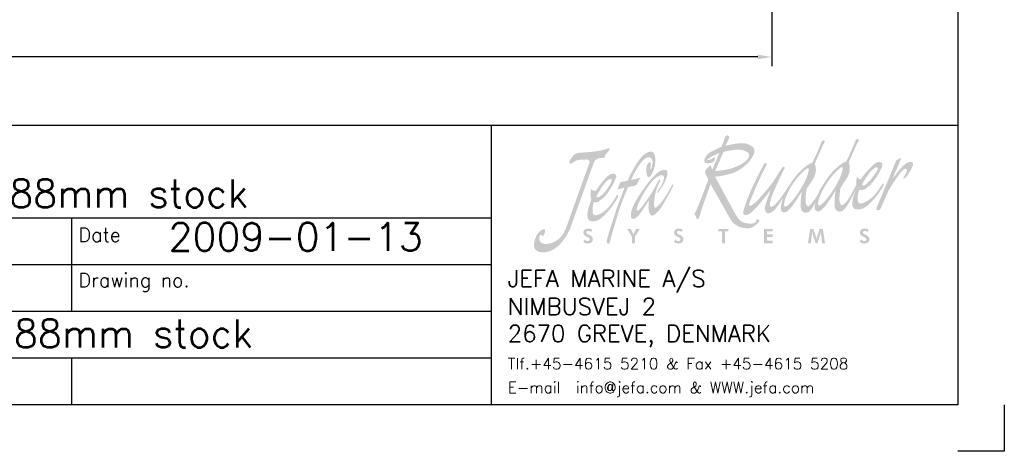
# Model space of a CAD drawing. Extents: x -2853 to 327, y -788 to 1362.
# Tile 3 of 5: x -728 to 327, y -788 to -325. Entities that reach past the tile are written whole.
import ezdxf

# ---------------------------------------------------------------- set-up
doc = ezdxf.new("R2010")
doc.units = 0
doc.header["$LTSCALE"] = 1.5
doc.header["$PDMODE"] = 2
doc.header["$PDSIZE"] = 5
doc.layers.get('0').update_dxf_attribs({"linetype": 'CONTINUOUS'})
doc.layers.get('DEFPOINTS').update_dxf_attribs({"linetype": 'CONTINUOUS'})
doc.layers.add('DIMS', color=7, linetype='CONTINUOUS', lineweight=15)
doc.layers.add('RAMME', color=7, linetype='CONTINUOUS')
doc.styles.add('ROMANS', font='romans')
doc.dimstyles.new('Text 20', dxfattribs={"dimtxt": 20, "dimasz": 15, "dimexe": 10, "dimexo": 0, "dimgap": 0, "dimtad": 0, "dimdsep": 46, "dimtxsty": 'ROMANS', "dimcen": 10, "dimazin": 2, "dimtfac": 0.65, "dimtofl": 0, "dimtmove": 0, "dimatfit": 0, "dimfxl": 1, "dimtolj": 1, "dimarcsym": 0})

# ---------------------------------------------------------------- blocks, each defined once
blk = doc.blocks.new('jefa rudder logo')
at = {"linetype": 'Continuous', "lineweight": 0}
h = blk.add_hatch(color=182, dxfattribs=at)
edge = h.paths.add_edge_path(flags=16)
edge.add_spline(control_points=[(28.946, 61.153), (29.136, 61.166), (28.946, 60.378), (28.384, 59.431), (28.384, 59.431), (27.823, 58.483), (27.165, 57.709), (26.919, 57.709), (26.919, 57.709), (26.675, 57.709), (26.858, 58.522), (27.417, 59.469), (27.417, 59.469), (27.978, 60.416), (28.791, 61.14), (28.946, 61.153)], knot_values=[0, 0, 0, 0, 0.25, 0.25, 0.25, 0.25, 0.5, 0.5, 0.5, 0.5, 0.75, 0.75, 0.75, 0.75, 1, 1, 1, 1], degree=3, periodic=0)
edge = h.paths.add_edge_path(flags=16)
edge.add_spline(control_points=[(29.952, 57.81), (30.196, 57.81), (30.853, 58.583), (31.415, 59.53), (31.415, 59.53), (31.976, 60.48), (32.167, 61.265), (31.976, 61.252), (31.976, 61.252), (31.821, 61.242), (31.034, 60.498), (30.472, 59.55), (30.472, 59.55), (30.323, 59.296), (29.533, 57.81), (29.952, 57.81)], knot_values=[0, 0, 0, 0, 0.25, 0.25, 0.25, 0.25, 0.5, 0.5, 0.5, 0.5, 0.75, 0.75, 0.75, 0.75, 1, 1, 1, 1], degree=3, periodic=0)
edge = h.paths.add_edge_path()
edge.add_spline(control_points=[(30.173, 59.439), (30.188, 59.472), (30.213, 59.515), (30.241, 59.563), (30.241, 59.563), (30.254, 59.588), (30.262, 59.604), (30.262, 59.604), (30.262, 59.604), (30.262, 59.604), (30.264, 59.604), (30.264, 59.604), (30.264, 59.604), (30.467, 59.947), (30.881, 60.561), (31.186, 60.876), (31.186, 60.876), (31.549, 61.255), (32.212, 61.78), (32.296, 61.689), (32.296, 61.689), (32.38, 61.595), (33.18, 63.561), (33.18, 63.561), (33.18, 63.561), (33.18, 63.561), (33.264, 63.812), (33.404, 63.746), (33.404, 63.746), (33.543, 63.68), (33.49, 63.569), (33.386, 63.429), (33.386, 63.429), (33.284, 63.292), (32.578, 61.638), (32.593, 61.623), (32.593, 61.623), (32.609, 61.608), (32.893, 60.96), (32.418, 60.244), (32.418, 60.244), (31.943, 59.527), (31.859, 59.378), (31.859, 59.378), (31.859, 59.378), (31.859, 59.378), (31.722, 58.514), (31.77, 58.227), (31.77, 58.227), (31.816, 57.955), (31.913, 57.78), (32.055, 57.849), (32.055, 57.849), (32.484, 58.059), (33.035, 59.223), (33.266, 59.654), (33.266, 59.654), (33.244, 59.898), (33.279, 60.124), (33.325, 60.389), (33.325, 60.389), (33.409, 60.272), (33.48, 60.185), (33.647, 60.14), (33.647, 60.14), (33.983, 60.607), (34.623, 61.364), (34.968, 61.58), (34.968, 61.58), (35.311, 61.793), (35.664, 61.704), (35.603, 61.41), (35.603, 61.41), (35.491, 60.848), (34.303, 58.946), (33.533, 59.19), (33.533, 59.19), (33.454, 59.047), (33.193, 57.983), (33.609, 57.991), (33.609, 57.991), (34.023, 57.996), (34.646, 58.39), (35.141, 59.058), (35.141, 59.058), (35.636, 59.728), (35.555, 59.766), (35.662, 59.774), (35.662, 59.774), (35.768, 59.779), (35.697, 59.568), (35.524, 59.281), (35.524, 59.281), (35.354, 59.002), (34.366, 57.602), (33.67, 57.485), (33.67, 57.485), (33.005, 57.358), (32.921, 57.655), (32.911, 57.986), (32.911, 57.986), (32.903, 58.288), (33.025, 58.743), (33.244, 59.263), (33.244, 59.263), (33.244, 59.263), (32.756, 58.306), (32.756, 58.306), (32.756, 58.306), (32.756, 58.306), (32.25, 57.401), (31.999, 57.31), (31.999, 57.31), (31.745, 57.216), (31.471, 57.272), (31.364, 57.589), (31.364, 57.589), (31.26, 57.904), (31.405, 59.256), (31.458, 59.22), (31.458, 59.22), (31.458, 59.22), (30.711, 57.97), (30.432, 57.691), (30.432, 57.691), (30.152, 57.412), (29.969, 57.16), (29.66, 57.366), (29.66, 57.366), (29.527, 57.452), (29.535, 57.724), (29.606, 58.047), (29.606, 58.047), (29.456, 57.782), (29.152, 57.277), (28.966, 57.208), (28.966, 57.208), (28.715, 57.117), (28.438, 57.173), (28.334, 57.488), (28.334, 57.488), (28.23, 57.803), (28.372, 59.154), (28.428, 59.118), (28.428, 59.118), (28.428, 59.118), (27.681, 57.871), (27.402, 57.592), (27.402, 57.592), (27.122, 57.313), (26.939, 57.061), (26.629, 57.264), (26.629, 57.264), (26.426, 57.396), (26.551, 57.965), (26.728, 58.476), (26.728, 58.476), (26.518, 58.151), (26.104, 57.531), (25.913, 57.368), (25.913, 57.368), (25.651, 57.147), (25.458, 57.089), (25.321, 57.13), (25.321, 57.13), (25.161, 57.175), (25.029, 57.483), (25.121, 57.772), (25.121, 57.772), (25.212, 58.064), (25.624, 59.207), (25.624, 59.207), (25.624, 59.207), (25.624, 59.207), (24.729, 58.052), (24.417, 57.721), (24.417, 57.721), (24.107, 57.389), (23.815, 57.109), (23.655, 57.028), (23.655, 57.028), (23.495, 56.947), (23.101, 56.838), (23.162, 57.229), (23.162, 57.229), (23.223, 57.62), (23.713, 58.824), (23.906, 59.276), (23.906, 59.276), (24.1, 59.731), (24.834, 61.173), (24.94, 61.359), (24.94, 61.359), (25.029, 61.519), (25.113, 61.793), (25.291, 61.514), (25.291, 61.514), (25.291, 61.514), (24.628, 60.241), (24.267, 59.378), (24.267, 59.378), (23.906, 58.514), (23.754, 58.163), (23.724, 58.021), (23.724, 58.021), (23.696, 57.882), (23.665, 57.752), (23.764, 57.772), (23.764, 57.772), (24.239, 57.866), (25.448, 59.421), (25.773, 59.845), (25.773, 59.845), (26.055, 60.239), (26.421, 60.876), (26.477, 60.945), (26.477, 60.945), (26.607, 61.105), (26.726, 61.356), (26.827, 61.275), (26.827, 61.275), (26.927, 61.196), (26.838, 61.074), (26.746, 60.914), (26.746, 60.914), (26.657, 60.754), (25.809, 58.961), (25.692, 58.534), (25.692, 58.534), (25.583, 58.133), (25.512, 57.963), (25.552, 57.831), (25.552, 57.831), (25.593, 57.701), (25.682, 57.561), (26.035, 57.922), (26.035, 57.922), (26.883, 58.793), (27.335, 59.926), (28.156, 60.777), (28.156, 60.777), (28.519, 61.153), (29.182, 61.679), (29.266, 61.587), (29.266, 61.587), (29.35, 61.496), (30.15, 63.459), (30.15, 63.459), (30.15, 63.459), (30.15, 63.459), (30.234, 63.711), (30.373, 63.647), (30.373, 63.647), (30.513, 63.581), (30.457, 63.47), (30.356, 63.33), (30.356, 63.33), (30.251, 63.19), (29.548, 61.537), (29.563, 61.521), (29.563, 61.521), (29.578, 61.506), (29.863, 60.861), (29.385, 60.145), (29.385, 60.145), (28.91, 59.426), (28.826, 59.276), (28.826, 59.276), (28.826, 59.276), (28.826, 59.276), (28.687, 58.407), (28.745, 58.123), (28.745, 58.123), (28.801, 57.843), (28.892, 57.683), (29.022, 57.749), (29.022, 57.749), (29.154, 57.815), (29.591, 58.392), (29.713, 58.598), (29.713, 58.598), (29.748, 58.659), (29.812, 58.773), (29.886, 58.905), (29.886, 58.905), (30.015, 59.225), (30.145, 59.461), (30.173, 59.439)], knot_values=[0, 0, 0, 0, 0.013889, 0.013889, 0.013889, 0.013889, 0.027778, 0.027778, 0.027778, 0.027778, 0.041667, 0.041667, 0.041667, 0.041667, 0.055556, 0.055556, 0.055556, 0.055556, 0.069444, 0.069444, 0.069444, 0.069444, 0.083333, 0.083333, 0.083333, 0.083333, 0.097222, 0.097222, 0.097222, 0.097222, 0.111111, 0.111111, 0.111111, 0.111111, 0.125, 0.125, 0.125, 0.125, 0.138889, 0.138889, 0.138889, 0.138889, 0.152778, 0.152778, 0.152778, 0.152778, 0.166667, 0.166667, 0.166667, 0.166667, 0.180556, 0.180556, 0.180556, 0.180556, 0.194444, 0.194444, 0.194444, 0.194444, 0.208333, 0.208333, 0.208333, 0.208333, 0.222222, 0.222222, 0.222222, 0.222222, 0.236111, 0.236111, 0.236111, 0.236111, 0.25, 0.25, 0.25, 0.25, 0.263889, 0.263889, 0.263889, 0.263889, 0.277778, 0.277778, 0.277778, 0.277778, 0.291667, 0.291667, 0.291667, 0.291667, 0.305556, 0.305556, 0.305556, 0.305556, 0.319444, 0.319444, 0.319444, 0.319444, 0.333333, 0.333333, 0.333333, 0.333333, 0.347222, 0.347222, 0.347222, 0.347222, 0.361111, 0.361111, 0.361111, 0.361111, 0.375, 0.375, 0.375, 0.375, 0.388889, 0.388889, 0.388889, 0.388889, 0.402778, 0.402778, 0.402778, 0.402778, 0.416667, 0.416667, 0.416667, 0.416667, 0.430556, 0.430556, 0.430556, 0.430556, 0.444444, 0.444444, 0.444444, 0.444444, 0.458333, 0.458333, 0.458333, 0.458333, 0.472222, 0.472222, 0.472222, 0.472222, 0.486111, 0.486111, 0.486111, 0.486111, 0.5, 0.5, 0.5, 0.5, 0.513889, 0.513889, 0.513889, 0.513889, 0.527778, 0.527778, 0.527778, 0.527778, 0.541667, 0.541667, 0.541667, 0.541667, 0.555556, 0.555556, 0.555556, 0.555556, 0.569444, 0.569444, 0.569444, 0.569444, 0.583333, 0.583333, 0.583333, 0.583333, 0.597222, 0.597222, 0.597222, 0.597222, 0.611111, 0.611111, 0.611111, 0.611111, 0.625, 0.625, 0.625, 0.625, 0.638889, 0.638889, 0.638889, 0.638889, 0.652778, 0.652778, 0.652778, 0.652778, 0.666667, 0.666667, 0.666667, 0.666667, 0.680556, 0.680556, 0.680556, 0.680556, 0.694444, 0.694444, 0.694444, 0.694444, 0.708333, 0.708333, 0.708333, 0.708333, 0.722222, 0.722222, 0.722222, 0.722222, 0.736111, 0.736111, 0.736111, 0.736111, 0.75, 0.75, 0.75, 0.75, 0.763889, 0.763889, 0.763889, 0.763889, 0.777778, 0.777778, 0.777778, 0.777778, 0.791667, 0.791667, 0.791667, 0.791667, 0.805556, 0.805556, 0.805556, 0.805556, 0.819444, 0.819444, 0.819444, 0.819444, 0.833333, 0.833333, 0.833333, 0.833333, 0.847222, 0.847222, 0.847222, 0.847222, 0.861111, 0.861111, 0.861111, 0.861111, 0.875, 0.875, 0.875, 0.875, 0.888889, 0.888889, 0.888889, 0.888889, 0.902778, 0.902778, 0.902778, 0.902778, 0.916667, 0.916667, 0.916667, 0.916667, 0.930556, 0.930556, 0.930556, 0.930556, 0.944444, 0.944444, 0.944444, 0.944444, 0.958333, 0.958333, 0.958333, 0.958333, 0.972222, 0.972222, 0.972222, 0.972222, 0.986111, 0.986111, 0.986111, 0.986111, 1, 1, 1, 1], degree=3, periodic=0)
edge = h.paths.add_edge_path(flags=16)
edge.add_spline(control_points=[(33.762, 59.68), (33.762, 59.68), (34.341, 60.698), (34.681, 60.998), (34.681, 60.998), (35.022, 61.295), (35.265, 61.331), (35.159, 60.998), (35.159, 60.998), (35.103, 60.825), (33.983, 59.182), (33.762, 59.68)], knot_values=[0, 0, 0, 0, 0.333333, 0.333333, 0.333333, 0.333333, 0.666667, 0.666667, 0.666667, 0.666667, 1, 1, 1, 1], degree=3, periodic=0)
edge = h.paths.add_edge_path()
edge.add_spline(control_points=[(21.222, 63.066), (21.222, 63.066), (21.486, 63.701), (21.486, 63.701), (21.486, 63.701), (21.486, 63.701), (21.501, 63.853), (21.544, 63.937), (21.544, 63.937), (21.587, 64.021), (21.74, 64.115), (21.798, 64.082), (21.798, 64.082), (21.857, 64.046), (21.984, 63.962), (21.9, 63.828), (21.9, 63.828), (21.816, 63.693), (21.577, 63.16), (21.577, 63.16), (21.577, 63.16), (21.577, 63.16), (22.982, 63.513), (23.49, 63.327), (23.49, 63.327), (23.998, 63.142), (24.371, 62.921), (24.067, 62.296), (24.067, 62.296), (23.762, 61.669), (22.931, 60.907), (22.078, 60.663), (22.078, 60.663), (21.222, 60.416), (20.648, 60.391), (20.648, 60.391), (20.648, 60.391), (20.648, 60.391), (22.459, 57.059), (22.459, 57.059), (22.459, 57.059), (22.865, 56.309), (23.259, 56.251), (23.51, 56.22), (23.51, 56.22), (23.785, 56.187), (24.107, 56.154), (24.262, 56.319), (24.262, 56.319), (24.361, 56.426), (24.364, 56.581), (24.448, 56.591), (24.448, 56.591), (24.531, 56.599), (24.684, 56.472), (24.575, 56.345), (24.575, 56.345), (24.465, 56.218), (24.016, 55.778), (23.627, 55.778), (23.627, 55.778), (23.236, 55.778), (22.469, 55.809), (21.984, 56.667), (21.984, 56.667), (21.984, 56.667), (20.251, 59.731), (20.251, 59.731), (20.251, 59.731), (20.251, 59.731), (19.479, 57.572), (19.479, 57.572), (19.479, 57.572), (19.479, 57.572), (19.319, 57.013), (19.258, 56.835), (19.258, 56.835), (19.2, 56.657), (19.116, 56.573), (19.04, 56.617), (19.04, 56.617), (18.964, 56.657), (18.92, 56.911), (18.87, 56.972), (18.87, 56.972), (18.819, 57.031), (18.766, 57.13), (18.862, 57.158), (18.862, 57.158), (18.959, 57.186), (20.076, 60.14), (20.041, 60.168), (20.041, 60.168), (19.98, 60.213), (19.7, 60.836), (19.741, 60.891), (19.741, 60.891), (19.893, 61.095), (20.061, 61.278), (20.259, 61.415), (20.259, 61.415), (20.295, 61.283), (20.343, 61.151), (20.401, 61.018), (20.401, 61.018), (20.401, 61.018), (21.036, 62.499), (21.036, 62.499), (21.036, 62.499), (21.036, 62.499), (20.521, 62.311), (20.361, 62.202), (20.361, 62.202), (20.198, 62.093), (19.929, 61.93), (19.944, 61.879), (19.944, 61.879), (19.962, 61.829), (20.208, 61.897), (20.35, 61.981), (20.35, 61.981), (20.495, 62.067), (20.63, 62.177), (20.648, 62.057), (20.648, 62.057), (20.663, 61.94), (20.579, 61.661), (20.249, 61.61), (20.249, 61.61), (19.919, 61.559), (19.733, 61.6), (19.69, 61.745), (19.69, 61.745), (19.649, 61.89), (19.853, 62.372), (20.223, 62.575), (20.223, 62.575), (20.597, 62.779), (21.222, 63.066), (21.222, 63.066)], knot_values=[0, 0, 0, 0, 0.028571, 0.028571, 0.028571, 0.028571, 0.057143, 0.057143, 0.057143, 0.057143, 0.085714, 0.085714, 0.085714, 0.085714, 0.114286, 0.114286, 0.114286, 0.114286, 0.142857, 0.142857, 0.142857, 0.142857, 0.171429, 0.171429, 0.171429, 0.171429, 0.2, 0.2, 0.2, 0.2, 0.228571, 0.228571, 0.228571, 0.228571, 0.257143, 0.257143, 0.257143, 0.257143, 0.285714, 0.285714, 0.285714, 0.285714, 0.314286, 0.314286, 0.314286, 0.314286, 0.342857, 0.342857, 0.342857, 0.342857, 0.371429, 0.371429, 0.371429, 0.371429, 0.4, 0.4, 0.4, 0.4, 0.428571, 0.428571, 0.428571, 0.428571, 0.457143, 0.457143, 0.457143, 0.457143, 0.485714, 0.485714, 0.485714, 0.485714, 0.514286, 0.514286, 0.514286, 0.514286, 0.542857, 0.542857, 0.542857, 0.542857, 0.571429, 0.571429, 0.571429, 0.571429, 0.6, 0.6, 0.6, 0.6, 0.628571, 0.628571, 0.628571, 0.628571, 0.657143, 0.657143, 0.657143, 0.657143, 0.685714, 0.685714, 0.685714, 0.685714, 0.714286, 0.714286, 0.714286, 0.714286, 0.742857, 0.742857, 0.742857, 0.742857, 0.771429, 0.771429, 0.771429, 0.771429, 0.8, 0.8, 0.8, 0.8, 0.828571, 0.828571, 0.828571, 0.828571, 0.857143, 0.857143, 0.857143, 0.857143, 0.885714, 0.885714, 0.885714, 0.885714, 0.914286, 0.914286, 0.914286, 0.914286, 0.942857, 0.942857, 0.942857, 0.942857, 0.971429, 0.971429, 0.971429, 0.971429, 1, 1, 1, 1], degree=3, periodic=0)
edge = h.paths.add_edge_path(flags=16)
edge.add_spline(control_points=[(20.655, 60.881), (20.655, 60.881), (21.399, 62.591), (21.399, 62.591), (21.399, 62.591), (21.412, 62.621), (22.629, 62.911), (23.109, 62.761), (23.109, 62.761), (23.592, 62.611), (23.856, 62.474), (23.609, 62.024), (23.609, 62.024), (23.363, 61.575), (22.263, 61.153), (21.918, 61.077), (21.918, 61.077), (21.57, 61.001), (20.655, 60.881), (20.655, 60.881)], knot_values=[0, 0, 0, 0, 0.2, 0.2, 0.2, 0.2, 0.4, 0.4, 0.4, 0.4, 0.6, 0.6, 0.6, 0.6, 0.8, 0.8, 0.8, 0.8, 1, 1, 1, 1], degree=3, periodic=0)
edge = h.paths.add_edge_path()
edge.add_spline(control_points=[(35.1, 57.64), (35.1, 57.64), (36.843, 61.852), (36.843, 61.852), (36.843, 61.852), (36.843, 61.852), (37.153, 62.019), (37.153, 62.019), (37.153, 62.019), (37.153, 62.019), (37.29, 62.103), (37.249, 61.956), (37.249, 61.956), (37.211, 61.808), (36.477, 60.162), (36.477, 60.162), (36.477, 60.162), (36.477, 60.162), (37.437, 61.491), (37.785, 61.628), (37.785, 61.628), (38.156, 61.77), (38.402, 61.752), (38.324, 61.42), (38.324, 61.42), (38.245, 61.09), (37.689, 60.274), (37.602, 60.228), (37.602, 60.228), (37.513, 60.18), (37.442, 60.279), (37.442, 60.279), (37.442, 60.279), (37.442, 60.279), (37.63, 60.533), (37.683, 60.645), (37.683, 60.645), (37.734, 60.754), (37.823, 60.937), (37.8, 61.023), (37.8, 61.023), (37.628, 61.666), (36.165, 59.2), (36.111, 59.07), (36.111, 59.07), (36.111, 59.07), (35.438, 57.539), (35.438, 57.539), (35.438, 57.539), (35.375, 57.396), (35.174, 57.374), (35.115, 57.404), (35.115, 57.404), (35.057, 57.434), (35.07, 57.569), (35.1, 57.64)], knot_values=[0, 0, 0, 0, 0.071429, 0.071429, 0.071429, 0.071429, 0.142857, 0.142857, 0.142857, 0.142857, 0.214286, 0.214286, 0.214286, 0.214286, 0.285714, 0.285714, 0.285714, 0.285714, 0.357143, 0.357143, 0.357143, 0.357143, 0.428571, 0.428571, 0.428571, 0.428571, 0.5, 0.5, 0.5, 0.5, 0.571429, 0.571429, 0.571429, 0.571429, 0.642857, 0.642857, 0.642857, 0.642857, 0.714286, 0.714286, 0.714286, 0.714286, 0.785714, 0.785714, 0.785714, 0.785714, 0.857143, 0.857143, 0.857143, 0.857143, 0.928571, 0.928571, 0.928571, 0.928571, 1, 1, 1, 1], degree=3, periodic=0)
edge = h.paths.add_edge_path()
edge.add_spline(control_points=[(15.657, 59.299), (15.954, 59.7), (16.322, 60.526), (15.895, 60.531), (15.895, 60.531), (15.682, 60.536), (15.146, 60.315), (14.435, 59.162), (14.435, 59.162), (13.726, 58.009), (13.688, 57.638), (13.655, 57.508), (13.655, 57.508), (13.622, 57.376), (13.696, 57.257), (13.94, 57.49), (13.94, 57.49), (14.186, 57.721), (14.867, 58.755), (15.083, 59.106), (15.083, 59.106), (15.334, 59.52), (15.624, 60.236), (15.745, 60.117), (15.745, 60.117), (15.801, 60.063), (15.702, 59.893), (15.56, 59.627), (15.56, 59.627), (15.281, 59.103), (15.006, 57.401), (15.385, 57.63), (15.385, 57.63), (15.692, 57.818), (16.261, 58.638), (16.469, 59.017), (16.469, 59.017), (16.678, 59.398), (16.784, 59.599), (16.784, 59.599), (16.784, 59.599), (16.784, 59.599), (17.008, 59.875), (16.906, 59.568), (16.906, 59.568), (16.802, 59.263), (15.86, 57.61), (15.636, 57.356), (15.636, 57.356), (15.413, 57.104), (15.128, 56.871), (14.986, 56.901), (14.986, 56.901), (14.844, 56.932), (14.686, 57.338), (14.702, 57.633), (14.702, 57.633), (14.717, 57.925), (14.745, 58.275), (14.745, 58.275), (14.745, 58.275), (14.745, 58.275), (14.186, 57.419), (13.914, 57.036), (13.914, 57.036), (13.64, 56.65), (13.218, 56.497), (13.155, 56.726), (13.155, 56.726), (13.091, 56.954), (13.071, 57.498), (13.879, 58.727), (13.879, 58.727), (14.686, 59.959), (15.347, 60.698), (15.766, 60.899), (15.766, 60.899), (16.187, 61.102), (16.355, 61.013), (16.393, 60.782), (16.393, 60.782), (16.431, 60.549), (16.228, 59.949), (15.936, 59.499), (15.936, 59.499), (15.644, 59.05), (15.578, 58.971), (15.502, 58.958), (15.502, 58.958), (15.392, 58.946), (15.596, 59.215), (15.657, 59.299)], knot_values=[0, 0, 0, 0, 0.043478, 0.043478, 0.043478, 0.043478, 0.086957, 0.086957, 0.086957, 0.086957, 0.130435, 0.130435, 0.130435, 0.130435, 0.173913, 0.173913, 0.173913, 0.173913, 0.217391, 0.217391, 0.217391, 0.217391, 0.26087, 0.26087, 0.26087, 0.26087, 0.304348, 0.304348, 0.304348, 0.304348, 0.347826, 0.347826, 0.347826, 0.347826, 0.391304, 0.391304, 0.391304, 0.391304, 0.434783, 0.434783, 0.434783, 0.434783, 0.478261, 0.478261, 0.478261, 0.478261, 0.521739, 0.521739, 0.521739, 0.521739, 0.565217, 0.565217, 0.565217, 0.565217, 0.608696, 0.608696, 0.608696, 0.608696, 0.652174, 0.652174, 0.652174, 0.652174, 0.695652, 0.695652, 0.695652, 0.695652, 0.73913, 0.73913, 0.73913, 0.73913, 0.782609, 0.782609, 0.782609, 0.782609, 0.826087, 0.826087, 0.826087, 0.826087, 0.869565, 0.869565, 0.869565, 0.869565, 0.913043, 0.913043, 0.913043, 0.913043, 0.956522, 0.956522, 0.956522, 0.956522, 1, 1, 1, 1], degree=3, periodic=0)
edge = h.paths.add_edge_path()
edge.add_spline(control_points=[(12.847, 60.041), (13.198, 60.897), (13.703, 61.671), (13.995, 62.045), (13.995, 62.045), (14.29, 62.415), (14.808, 62.768), (15.09, 62.586), (15.09, 62.586), (15.372, 62.403), (15.385, 61.544), (15.151, 60.945), (15.151, 60.945), (14.915, 60.343), (14.803, 60.371), (14.689, 60.35), (14.689, 60.35), (14.575, 60.33), (14.47, 60.848), (14.503, 61.102), (14.503, 61.102), (14.539, 61.359), (14.613, 61.628), (14.783, 61.686), (14.783, 61.686), (14.953, 61.745), (14.915, 61.557), (14.884, 61.356), (14.884, 61.356), (14.856, 61.156), (14.9, 60.978), (14.9, 60.978), (14.9, 60.978), (14.9, 60.978), (15.133, 61.521), (15.062, 61.821), (15.062, 61.821), (14.989, 62.118), (14.658, 62.334), (14.191, 61.826), (14.191, 61.826), (13.726, 61.318), (13.368, 60.564), (13.129, 60.091), (13.129, 60.091), (13.129, 60.091), (13.983, 60.295), (13.983, 60.295), (13.983, 60.295), (13.983, 60.295), (13.625, 59.637), (13.625, 59.637), (13.625, 59.637), (13.625, 59.637), (12.875, 59.446), (12.875, 59.446), (12.875, 59.446), (12.875, 59.446), (12.273, 58.115), (11.956, 57.008), (11.956, 57.008), (11.636, 55.9), (11.321, 54.884), (11.303, 54.737), (11.303, 54.737), (11.285, 54.592), (11.201, 54.364), (11.11, 54.384), (11.11, 54.384), (11.019, 54.404), (10.96, 54.526), (10.98, 54.714), (10.98, 54.714), (11.003, 54.902), (11.73, 57.117), (11.808, 57.381), (11.808, 57.381), (11.887, 57.643), (12.563, 59.395), (12.563, 59.395), (12.563, 59.395), (12.563, 59.395), (11.923, 59.245), (11.923, 59.245), (11.923, 59.245), (11.923, 59.245), (12.177, 59.888), (12.177, 59.888), (12.177, 59.888), (12.177, 59.888), (12.847, 60.041), (12.847, 60.041)], knot_values=[0, 0, 0, 0, 0.043478, 0.043478, 0.043478, 0.043478, 0.086957, 0.086957, 0.086957, 0.086957, 0.130435, 0.130435, 0.130435, 0.130435, 0.173913, 0.173913, 0.173913, 0.173913, 0.217391, 0.217391, 0.217391, 0.217391, 0.26087, 0.26087, 0.26087, 0.26087, 0.304348, 0.304348, 0.304348, 0.304348, 0.347826, 0.347826, 0.347826, 0.347826, 0.391304, 0.391304, 0.391304, 0.391304, 0.434783, 0.434783, 0.434783, 0.434783, 0.478261, 0.478261, 0.478261, 0.478261, 0.521739, 0.521739, 0.521739, 0.521739, 0.565217, 0.565217, 0.565217, 0.565217, 0.608696, 0.608696, 0.608696, 0.608696, 0.652174, 0.652174, 0.652174, 0.652174, 0.695652, 0.695652, 0.695652, 0.695652, 0.73913, 0.73913, 0.73913, 0.73913, 0.782609, 0.782609, 0.782609, 0.782609, 0.826087, 0.826087, 0.826087, 0.826087, 0.869565, 0.869565, 0.869565, 0.869565, 0.913043, 0.913043, 0.913043, 0.913043, 0.956522, 0.956522, 0.956522, 0.956522, 1, 1, 1, 1], degree=3, periodic=0)
edge = h.paths.add_edge_path()
edge.add_spline(control_points=[(9.576, 59.296), (9.662, 59.185), (9.799, 59.139), (9.97, 59.098), (9.97, 59.098), (10.287, 59.573), (10.841, 60.302), (11.179, 60.526), (11.179, 60.526), (11.514, 60.749), (11.869, 60.67), (11.821, 60.376), (11.821, 60.376), (11.773, 60.084), (11.123, 58.844), (10.597, 58.44), (10.597, 58.44), (10.351, 58.25), (10.157, 58.026), (9.827, 58.118), (9.827, 58.118), (9.754, 57.975), (9.533, 56.916), (9.947, 56.934), (9.947, 56.934), (10.361, 56.954), (10.97, 57.361), (11.443, 58.039), (11.443, 58.039), (11.913, 58.715), (11.831, 58.75), (11.938, 58.76), (11.938, 58.76), (12.045, 58.771), (11.994, 58.55), (11.816, 58.27), (11.816, 58.27), (11.638, 57.988), (10.688, 56.581), (10.025, 56.436), (10.025, 56.436), (9.362, 56.291), (9.268, 56.584), (9.248, 56.909), (9.248, 56.909), (9.225, 57.236), (9.357, 57.749), (9.594, 58.334), (9.594, 58.334), (9.497, 58.671), (9.528, 58.951), (9.576, 59.296)], knot_values=[0, 0, 0, 0, 0.076923, 0.076923, 0.076923, 0.076923, 0.153846, 0.153846, 0.153846, 0.153846, 0.230769, 0.230769, 0.230769, 0.230769, 0.307692, 0.307692, 0.307692, 0.307692, 0.384615, 0.384615, 0.384615, 0.384615, 0.461538, 0.461538, 0.461538, 0.461538, 0.538462, 0.538462, 0.538462, 0.538462, 0.615385, 0.615385, 0.615385, 0.615385, 0.692308, 0.692308, 0.692308, 0.692308, 0.769231, 0.769231, 0.769231, 0.769231, 0.846154, 0.846154, 0.846154, 0.846154, 0.923077, 0.923077, 0.923077, 0.923077, 1, 1, 1, 1], degree=3, periodic=0)
edge = h.paths.add_edge_path(flags=16)
edge.add_spline(control_points=[(10.038, 58.611), (10.038, 58.611), (10.582, 59.637), (10.912, 59.941), (10.912, 59.941), (11.242, 60.249), (11.486, 60.289), (11.389, 59.957), (11.389, 59.957), (11.295, 59.624), (10.701, 58.837), (10.465, 58.679), (10.465, 58.679), (10.272, 58.55), (10.102, 58.476), (10.038, 58.611)], knot_values=[0, 0, 0, 0, 0.25, 0.25, 0.25, 0.25, 0.5, 0.5, 0.5, 0.5, 0.75, 0.75, 0.75, 0.75, 1, 1, 1, 1], degree=3, periodic=0)
edge = h.paths.add_edge_path()
edge.add_spline(control_points=[(9.215, 61.933), (8.862, 61.887), (8.435, 61.956), (8.128, 61.773), (8.128, 61.773), (7.968, 61.679), (7.892, 61.557), (7.808, 61.549), (7.808, 61.549), (7.727, 61.542), (7.564, 61.671), (7.645, 61.793), (7.645, 61.793), (7.729, 61.915), (7.971, 62.304), (8.133, 62.408), (8.133, 62.408), (8.298, 62.509), (8.532, 62.545), (8.735, 62.547), (8.735, 62.547), (8.938, 62.55), (10.025, 62.626), (10.391, 62.713), (10.391, 62.713), (10.757, 62.799), (11.097, 62.923), (11.097, 62.923), (11.097, 62.923), (11.097, 62.923), (11.234, 63.01), (11.232, 62.868), (11.232, 62.868), (11.229, 62.728), (10.869, 62.393), (10.825, 62.271), (10.825, 62.271), (10.782, 62.149), (10.841, 62.037), (10.617, 62.075), (10.617, 62.075), (10.394, 62.111), (9.944, 61.999), (9.83, 61.679), (9.83, 61.679), (9.83, 61.679), (7.714, 55.781), (7.714, 55.781), (7.714, 55.781), (7.597, 55.456), (6.871, 54.011), (5.832, 53.713), (5.832, 53.713), (4.793, 53.416), (4.465, 53.917), (4.468, 54.257), (4.468, 54.257), (4.473, 54.6), (4.691, 55.237), (4.93, 55.453), (4.93, 55.453), (5.171, 55.672), (5.504, 55.796), (5.479, 55.555), (5.479, 55.555), (5.456, 55.314), (5.291, 54.958), (5.202, 55.113), (5.202, 55.113), (5.11, 55.265), (5.034, 55.207), (4.971, 55.065), (4.971, 55.065), (4.907, 54.922), (4.902, 54.409), (5.408, 54.376), (5.408, 54.376), (5.916, 54.343), (6.901, 54.58), (7.333, 55.786), (7.333, 55.786), (7.333, 55.786), (9.444, 61.681), (9.444, 61.681), (9.444, 61.681), (9.497, 61.826), (9.215, 61.933), (9.215, 61.933)], knot_values=[0, 0, 0, 0, 0.045455, 0.045455, 0.045455, 0.045455, 0.090909, 0.090909, 0.090909, 0.090909, 0.136364, 0.136364, 0.136364, 0.136364, 0.181818, 0.181818, 0.181818, 0.181818, 0.227273, 0.227273, 0.227273, 0.227273, 0.272727, 0.272727, 0.272727, 0.272727, 0.318182, 0.318182, 0.318182, 0.318182, 0.363636, 0.363636, 0.363636, 0.363636, 0.409091, 0.409091, 0.409091, 0.409091, 0.454545, 0.454545, 0.454545, 0.454545, 0.5, 0.5, 0.5, 0.5, 0.545455, 0.545455, 0.545455, 0.545455, 0.590909, 0.590909, 0.590909, 0.590909, 0.636364, 0.636364, 0.636364, 0.636364, 0.681818, 0.681818, 0.681818, 0.681818, 0.727273, 0.727273, 0.727273, 0.727273, 0.772727, 0.772727, 0.772727, 0.772727, 0.818182, 0.818182, 0.818182, 0.818182, 0.863636, 0.863636, 0.863636, 0.863636, 0.909091, 0.909091, 0.909091, 0.909091, 0.954545, 0.954545, 0.954545, 0.954545, 1, 1, 1, 1], degree=3, periodic=0)
h = blk.add_hatch(color=8, dxfattribs=at)
edge = h.paths.add_edge_path()
edge.add_spline(control_points=[(33.574, 54.61), (33.574, 54.61), (33.726, 54.783), (33.726, 54.783), (33.726, 54.783), (33.746, 54.734), (33.777, 54.699), (33.82, 54.671), (33.82, 54.671), (33.861, 54.643), (33.909, 54.63), (33.962, 54.63), (33.962, 54.63), (34.026, 54.63), (34.077, 54.646), (34.115, 54.676), (34.115, 54.676), (34.153, 54.707), (34.171, 54.747), (34.171, 54.798), (34.171, 54.798), (34.171, 54.859), (34.11, 54.92), (33.985, 54.978), (33.985, 54.978), (33.945, 54.999), (33.914, 55.014), (33.889, 55.027), (33.889, 55.027), (33.777, 55.085), (33.701, 55.141), (33.658, 55.197), (33.658, 55.197), (33.614, 55.253), (33.592, 55.319), (33.592, 55.397), (33.592, 55.397), (33.592, 55.502), (33.635, 55.588), (33.718, 55.656), (33.718, 55.656), (33.802, 55.725), (33.909, 55.758), (34.044, 55.758), (34.044, 55.758), (34.12, 55.758), (34.188, 55.745), (34.244, 55.717), (34.244, 55.717), (34.3, 55.692), (34.351, 55.649), (34.392, 55.59), (34.392, 55.59), (34.392, 55.59), (34.232, 55.435), (34.232, 55.435), (34.232, 55.435), (34.211, 55.474), (34.186, 55.502), (34.155, 55.519), (34.155, 55.519), (34.122, 55.537), (34.084, 55.547), (34.039, 55.547), (34.039, 55.547), (33.985, 55.547), (33.942, 55.535), (33.909, 55.507), (33.909, 55.507), (33.876, 55.479), (33.858, 55.443), (33.858, 55.4), (33.858, 55.4), (33.858, 55.334), (33.924, 55.27), (34.056, 55.215), (34.056, 55.215), (34.082, 55.204), (34.102, 55.197), (34.117, 55.189), (34.117, 55.189), (34.224, 55.141), (34.305, 55.082), (34.359, 55.021), (34.359, 55.021), (34.409, 54.958), (34.435, 54.887), (34.435, 54.808), (34.435, 54.808), (34.435, 54.689), (34.394, 54.592), (34.313, 54.521), (34.313, 54.521), (34.232, 54.45), (34.12, 54.414), (33.983, 54.414), (33.983, 54.414), (33.884, 54.414), (33.8, 54.43), (33.731, 54.465), (33.731, 54.465), (33.66, 54.498), (33.609, 54.547), (33.574, 54.61)], knot_values=[0, 0, 0, 0, 0.038462, 0.038462, 0.038462, 0.038462, 0.076923, 0.076923, 0.076923, 0.076923, 0.115385, 0.115385, 0.115385, 0.115385, 0.153846, 0.153846, 0.153846, 0.153846, 0.192308, 0.192308, 0.192308, 0.192308, 0.230769, 0.230769, 0.230769, 0.230769, 0.269231, 0.269231, 0.269231, 0.269231, 0.307692, 0.307692, 0.307692, 0.307692, 0.346154, 0.346154, 0.346154, 0.346154, 0.384615, 0.384615, 0.384615, 0.384615, 0.423077, 0.423077, 0.423077, 0.423077, 0.461538, 0.461538, 0.461538, 0.461538, 0.5, 0.5, 0.5, 0.5, 0.538462, 0.538462, 0.538462, 0.538462, 0.576923, 0.576923, 0.576923, 0.576923, 0.615385, 0.615385, 0.615385, 0.615385, 0.653846, 0.653846, 0.653846, 0.653846, 0.692308, 0.692308, 0.692308, 0.692308, 0.730769, 0.730769, 0.730769, 0.730769, 0.769231, 0.769231, 0.769231, 0.769231, 0.807692, 0.807692, 0.807692, 0.807692, 0.846154, 0.846154, 0.846154, 0.846154, 0.884615, 0.884615, 0.884615, 0.884615, 0.923077, 0.923077, 0.923077, 0.923077, 0.961538, 0.961538, 0.961538, 0.961538, 1, 1, 1, 1], degree=3, periodic=0)
edge = h.paths.add_edge_path()
edge.add_spline(control_points=[(28.951, 54.447), (28.951, 54.447), (29.144, 55.728), (29.144, 55.728), (29.144, 55.728), (29.144, 55.728), (29.431, 55.728), (29.431, 55.728), (29.431, 55.728), (29.431, 55.728), (29.677, 54.973), (29.677, 54.973), (29.677, 54.973), (29.682, 54.958), (29.69, 54.935), (29.695, 54.905), (29.695, 54.905), (29.703, 54.874), (29.708, 54.839), (29.713, 54.8), (29.713, 54.8), (29.718, 54.841), (29.723, 54.877), (29.728, 54.907), (29.728, 54.907), (29.733, 54.938), (29.738, 54.961), (29.746, 54.976), (29.746, 54.976), (29.746, 54.976), (29.995, 55.728), (29.995, 55.728), (29.995, 55.728), (29.995, 55.728), (30.279, 55.728), (30.279, 55.728), (30.279, 55.728), (30.279, 55.728), (30.475, 54.447), (30.475, 54.447), (30.475, 54.447), (30.475, 54.447), (30.213, 54.447), (30.213, 54.447), (30.213, 54.447), (30.213, 54.447), (30.122, 55.22), (30.122, 55.22), (30.122, 55.22), (30.114, 55.275), (30.109, 55.321), (30.107, 55.349), (30.107, 55.349), (30.104, 55.377), (30.104, 55.405), (30.104, 55.43), (30.104, 55.43), (30.104, 55.443), (30.104, 55.453), (30.104, 55.461), (30.104, 55.461), (30.104, 55.466), (30.104, 55.474), (30.104, 55.479), (30.104, 55.479), (30.096, 55.428), (30.089, 55.385), (30.081, 55.349), (30.081, 55.349), (30.074, 55.311), (30.066, 55.286), (30.058, 55.265), (30.058, 55.265), (30.058, 55.265), (29.787, 54.447), (29.787, 54.447), (29.787, 54.447), (29.787, 54.447), (29.634, 54.447), (29.634, 54.447), (29.634, 54.447), (29.634, 54.447), (29.367, 55.265), (29.367, 55.265), (29.367, 55.265), (29.365, 55.273), (29.36, 55.296), (29.352, 55.329), (29.352, 55.329), (29.345, 55.364), (29.332, 55.413), (29.319, 55.479), (29.319, 55.479), (29.319, 55.479), (29.319, 55.441), (29.319, 55.441), (29.319, 55.441), (29.319, 55.382), (29.314, 55.309), (29.304, 55.222), (29.304, 55.222), (29.304, 55.222), (29.301, 55.22), (29.301, 55.22), (29.301, 55.22), (29.301, 55.22), (29.21, 54.447), (29.21, 54.447), (29.21, 54.447), (29.21, 54.447), (28.951, 54.447), (28.951, 54.447)], knot_values=[0, 0, 0, 0, 0.035714, 0.035714, 0.035714, 0.035714, 0.071429, 0.071429, 0.071429, 0.071429, 0.107143, 0.107143, 0.107143, 0.107143, 0.142857, 0.142857, 0.142857, 0.142857, 0.178571, 0.178571, 0.178571, 0.178571, 0.214286, 0.214286, 0.214286, 0.214286, 0.25, 0.25, 0.25, 0.25, 0.285714, 0.285714, 0.285714, 0.285714, 0.321429, 0.321429, 0.321429, 0.321429, 0.357143, 0.357143, 0.357143, 0.357143, 0.392857, 0.392857, 0.392857, 0.392857, 0.428571, 0.428571, 0.428571, 0.428571, 0.464286, 0.464286, 0.464286, 0.464286, 0.5, 0.5, 0.5, 0.5, 0.535714, 0.535714, 0.535714, 0.535714, 0.571429, 0.571429, 0.571429, 0.571429, 0.607143, 0.607143, 0.607143, 0.607143, 0.642857, 0.642857, 0.642857, 0.642857, 0.678571, 0.678571, 0.678571, 0.678571, 0.714286, 0.714286, 0.714286, 0.714286, 0.75, 0.75, 0.75, 0.75, 0.785714, 0.785714, 0.785714, 0.785714, 0.821429, 0.821429, 0.821429, 0.821429, 0.857143, 0.857143, 0.857143, 0.857143, 0.892857, 0.892857, 0.892857, 0.892857, 0.928571, 0.928571, 0.928571, 0.928571, 0.964286, 0.964286, 0.964286, 0.964286, 1, 1, 1, 1], degree=3, periodic=0)
edge = h.paths.add_edge_path()
edge.add_spline(control_points=[(25.034, 54.447), (25.034, 54.447), (25.034, 55.728), (25.034, 55.728), (25.034, 55.728), (25.034, 55.728), (25.786, 55.728), (25.786, 55.728), (25.786, 55.728), (25.786, 55.728), (25.786, 55.496), (25.786, 55.496), (25.786, 55.496), (25.786, 55.496), (25.306, 55.496), (25.306, 55.496), (25.306, 55.496), (25.306, 55.496), (25.306, 55.232), (25.306, 55.232), (25.306, 55.232), (25.306, 55.232), (25.786, 55.232), (25.786, 55.232), (25.786, 55.232), (25.786, 55.232), (25.786, 55.001), (25.786, 55.001), (25.786, 55.001), (25.786, 55.001), (25.306, 55.001), (25.306, 55.001), (25.306, 55.001), (25.306, 55.001), (25.306, 54.681), (25.306, 54.681), (25.306, 54.681), (25.306, 54.681), (25.786, 54.681), (25.786, 54.681), (25.786, 54.681), (25.786, 54.681), (25.786, 54.447), (25.786, 54.447), (25.786, 54.447), (25.786, 54.447), (25.034, 54.447), (25.034, 54.447)], knot_values=[0, 0, 0, 0, 0.083333, 0.083333, 0.083333, 0.083333, 0.166667, 0.166667, 0.166667, 0.166667, 0.25, 0.25, 0.25, 0.25, 0.333333, 0.333333, 0.333333, 0.333333, 0.416667, 0.416667, 0.416667, 0.416667, 0.5, 0.5, 0.5, 0.5, 0.583333, 0.583333, 0.583333, 0.583333, 0.666667, 0.666667, 0.666667, 0.666667, 0.75, 0.75, 0.75, 0.75, 0.833333, 0.833333, 0.833333, 0.833333, 0.916667, 0.916667, 0.916667, 0.916667, 1, 1, 1, 1], degree=3, periodic=0)
edge = h.paths.add_edge_path()
edge.add_spline(control_points=[(21.537, 55.496), (21.537, 55.496), (21.537, 54.447), (21.537, 54.447), (21.537, 54.447), (21.537, 54.447), (21.262, 54.447), (21.262, 54.447), (21.262, 54.447), (21.262, 54.447), (21.262, 55.496), (21.262, 55.496), (21.262, 55.496), (21.262, 55.496), (20.947, 55.496), (20.947, 55.496), (20.947, 55.496), (20.947, 55.496), (20.947, 55.728), (20.947, 55.728), (20.947, 55.728), (20.947, 55.728), (21.849, 55.728), (21.849, 55.728), (21.849, 55.728), (21.849, 55.728), (21.849, 55.496), (21.849, 55.496), (21.849, 55.496), (21.849, 55.496), (21.537, 55.496), (21.537, 55.496)], knot_values=[0, 0, 0, 0, 0.125, 0.125, 0.125, 0.125, 0.25, 0.25, 0.25, 0.25, 0.375, 0.375, 0.375, 0.375, 0.5, 0.5, 0.5, 0.5, 0.625, 0.625, 0.625, 0.625, 0.75, 0.75, 0.75, 0.75, 0.875, 0.875, 0.875, 0.875, 1, 1, 1, 1], degree=3, periodic=0)
edge = h.paths.add_edge_path()
edge.add_spline(control_points=[(16.967, 54.61), (16.967, 54.61), (17.12, 54.783), (17.12, 54.783), (17.12, 54.783), (17.14, 54.734), (17.17, 54.699), (17.214, 54.671), (17.214, 54.671), (17.254, 54.643), (17.302, 54.63), (17.356, 54.63), (17.356, 54.63), (17.419, 54.63), (17.47, 54.646), (17.508, 54.676), (17.508, 54.676), (17.546, 54.707), (17.564, 54.747), (17.564, 54.798), (17.564, 54.798), (17.564, 54.859), (17.503, 54.92), (17.379, 54.978), (17.379, 54.978), (17.338, 54.999), (17.305, 55.014), (17.282, 55.027), (17.282, 55.027), (17.17, 55.085), (17.092, 55.141), (17.051, 55.197), (17.051, 55.197), (17.008, 55.253), (16.985, 55.319), (16.985, 55.397), (16.985, 55.397), (16.985, 55.502), (17.028, 55.588), (17.109, 55.656), (17.109, 55.656), (17.193, 55.725), (17.302, 55.758), (17.437, 55.758), (17.437, 55.758), (17.513, 55.758), (17.582, 55.745), (17.638, 55.717), (17.638, 55.717), (17.694, 55.692), (17.742, 55.649), (17.785, 55.59), (17.785, 55.59), (17.785, 55.59), (17.625, 55.435), (17.625, 55.435), (17.625, 55.435), (17.605, 55.474), (17.579, 55.502), (17.549, 55.519), (17.549, 55.519), (17.516, 55.537), (17.478, 55.547), (17.432, 55.547), (17.432, 55.547), (17.379, 55.547), (17.335, 55.535), (17.302, 55.507), (17.302, 55.507), (17.269, 55.479), (17.252, 55.443), (17.252, 55.4), (17.252, 55.4), (17.252, 55.334), (17.318, 55.27), (17.45, 55.215), (17.45, 55.215), (17.475, 55.204), (17.496, 55.197), (17.511, 55.189), (17.511, 55.189), (17.617, 55.141), (17.699, 55.082), (17.752, 55.021), (17.752, 55.021), (17.803, 54.958), (17.828, 54.887), (17.828, 54.808), (17.828, 54.808), (17.828, 54.689), (17.788, 54.592), (17.706, 54.521), (17.706, 54.521), (17.625, 54.45), (17.513, 54.414), (17.376, 54.414), (17.376, 54.414), (17.277, 54.414), (17.193, 54.43), (17.125, 54.465), (17.125, 54.465), (17.054, 54.498), (17.003, 54.547), (16.967, 54.61)], knot_values=[0, 0, 0, 0, 0.038462, 0.038462, 0.038462, 0.038462, 0.076923, 0.076923, 0.076923, 0.076923, 0.115385, 0.115385, 0.115385, 0.115385, 0.153846, 0.153846, 0.153846, 0.153846, 0.192308, 0.192308, 0.192308, 0.192308, 0.230769, 0.230769, 0.230769, 0.230769, 0.269231, 0.269231, 0.269231, 0.269231, 0.307692, 0.307692, 0.307692, 0.307692, 0.346154, 0.346154, 0.346154, 0.346154, 0.384615, 0.384615, 0.384615, 0.384615, 0.423077, 0.423077, 0.423077, 0.423077, 0.461538, 0.461538, 0.461538, 0.461538, 0.5, 0.5, 0.5, 0.5, 0.538462, 0.538462, 0.538462, 0.538462, 0.576923, 0.576923, 0.576923, 0.576923, 0.615385, 0.615385, 0.615385, 0.615385, 0.653846, 0.653846, 0.653846, 0.653846, 0.692308, 0.692308, 0.692308, 0.692308, 0.730769, 0.730769, 0.730769, 0.730769, 0.769231, 0.769231, 0.769231, 0.769231, 0.807692, 0.807692, 0.807692, 0.807692, 0.846154, 0.846154, 0.846154, 0.846154, 0.884615, 0.884615, 0.884615, 0.884615, 0.923077, 0.923077, 0.923077, 0.923077, 0.961538, 0.961538, 0.961538, 0.961538, 1, 1, 1, 1], degree=3, periodic=0)
edge = h.paths.add_edge_path()
edge.add_spline(control_points=[(13.223, 54.447), (13.223, 54.447), (13.223, 55.032), (13.223, 55.032), (13.223, 55.032), (13.223, 55.032), (12.789, 55.728), (12.789, 55.728), (12.789, 55.728), (12.789, 55.728), (13.109, 55.728), (13.109, 55.728), (13.109, 55.728), (13.109, 55.728), (13.299, 55.377), (13.299, 55.377), (13.299, 55.377), (13.31, 55.359), (13.317, 55.336), (13.327, 55.311), (13.327, 55.311), (13.338, 55.283), (13.348, 55.253), (13.358, 55.217), (13.358, 55.217), (13.368, 55.248), (13.376, 55.275), (13.386, 55.301), (13.386, 55.301), (13.396, 55.329), (13.409, 55.354), (13.421, 55.38), (13.421, 55.38), (13.421, 55.38), (13.609, 55.728), (13.609, 55.728), (13.609, 55.728), (13.609, 55.728), (13.929, 55.728), (13.929, 55.728), (13.929, 55.728), (13.929, 55.728), (13.498, 55.032), (13.498, 55.032), (13.498, 55.032), (13.498, 55.032), (13.498, 54.447), (13.498, 54.447), (13.498, 54.447), (13.498, 54.447), (13.223, 54.447), (13.223, 54.447)], knot_values=[0, 0, 0, 0, 0.076923, 0.076923, 0.076923, 0.076923, 0.153846, 0.153846, 0.153846, 0.153846, 0.230769, 0.230769, 0.230769, 0.230769, 0.307692, 0.307692, 0.307692, 0.307692, 0.384615, 0.384615, 0.384615, 0.384615, 0.461538, 0.461538, 0.461538, 0.461538, 0.538462, 0.538462, 0.538462, 0.538462, 0.615385, 0.615385, 0.615385, 0.615385, 0.692308, 0.692308, 0.692308, 0.692308, 0.769231, 0.769231, 0.769231, 0.769231, 0.846154, 0.846154, 0.846154, 0.846154, 0.923077, 0.923077, 0.923077, 0.923077, 1, 1, 1, 1], degree=3, periodic=0)
edge = h.paths.add_edge_path()
edge.add_spline(control_points=[(8.87, 54.61), (8.87, 54.61), (9.022, 54.783), (9.022, 54.783), (9.022, 54.783), (9.04, 54.734), (9.073, 54.699), (9.114, 54.671), (9.114, 54.671), (9.157, 54.643), (9.205, 54.63), (9.258, 54.63), (9.258, 54.63), (9.322, 54.63), (9.373, 54.646), (9.411, 54.676), (9.411, 54.676), (9.446, 54.707), (9.467, 54.747), (9.467, 54.798), (9.467, 54.798), (9.467, 54.859), (9.403, 54.92), (9.279, 54.978), (9.279, 54.978), (9.241, 54.999), (9.207, 55.014), (9.185, 55.027), (9.185, 55.027), (9.073, 55.085), (8.994, 55.141), (8.951, 55.197), (8.951, 55.197), (8.908, 55.253), (8.887, 55.319), (8.887, 55.397), (8.887, 55.397), (8.887, 55.502), (8.928, 55.588), (9.012, 55.656), (9.012, 55.656), (9.096, 55.725), (9.205, 55.758), (9.337, 55.758), (9.337, 55.758), (9.416, 55.758), (9.482, 55.745), (9.538, 55.717), (9.538, 55.717), (9.596, 55.692), (9.644, 55.649), (9.688, 55.59), (9.688, 55.59), (9.688, 55.59), (9.525, 55.435), (9.525, 55.435), (9.525, 55.435), (9.507, 55.474), (9.482, 55.502), (9.449, 55.519), (9.449, 55.519), (9.418, 55.537), (9.38, 55.547), (9.335, 55.547), (9.335, 55.547), (9.281, 55.547), (9.238, 55.535), (9.202, 55.507), (9.202, 55.507), (9.169, 55.479), (9.154, 55.443), (9.154, 55.4), (9.154, 55.4), (9.154, 55.334), (9.22, 55.27), (9.352, 55.215), (9.352, 55.215), (9.378, 55.204), (9.398, 55.197), (9.411, 55.189), (9.411, 55.189), (9.52, 55.141), (9.601, 55.082), (9.652, 55.021), (9.652, 55.021), (9.705, 54.958), (9.731, 54.887), (9.731, 54.808), (9.731, 54.808), (9.731, 54.689), (9.69, 54.592), (9.609, 54.521), (9.609, 54.521), (9.525, 54.45), (9.416, 54.414), (9.279, 54.414), (9.279, 54.414), (9.18, 54.414), (9.096, 54.43), (9.025, 54.465), (9.025, 54.465), (8.956, 54.498), (8.903, 54.547), (8.87, 54.61)], knot_values=[0, 0, 0, 0, 0.038462, 0.038462, 0.038462, 0.038462, 0.076923, 0.076923, 0.076923, 0.076923, 0.115385, 0.115385, 0.115385, 0.115385, 0.153846, 0.153846, 0.153846, 0.153846, 0.192308, 0.192308, 0.192308, 0.192308, 0.230769, 0.230769, 0.230769, 0.230769, 0.269231, 0.269231, 0.269231, 0.269231, 0.307692, 0.307692, 0.307692, 0.307692, 0.346154, 0.346154, 0.346154, 0.346154, 0.384615, 0.384615, 0.384615, 0.384615, 0.423077, 0.423077, 0.423077, 0.423077, 0.461538, 0.461538, 0.461538, 0.461538, 0.5, 0.5, 0.5, 0.5, 0.538462, 0.538462, 0.538462, 0.538462, 0.576923, 0.576923, 0.576923, 0.576923, 0.615385, 0.615385, 0.615385, 0.615385, 0.653846, 0.653846, 0.653846, 0.653846, 0.692308, 0.692308, 0.692308, 0.692308, 0.730769, 0.730769, 0.730769, 0.730769, 0.769231, 0.769231, 0.769231, 0.769231, 0.807692, 0.807692, 0.807692, 0.807692, 0.846154, 0.846154, 0.846154, 0.846154, 0.884615, 0.884615, 0.884615, 0.884615, 0.923077, 0.923077, 0.923077, 0.923077, 0.961538, 0.961538, 0.961538, 0.961538, 1, 1, 1, 1], degree=3, periodic=0)
blk = doc.blocks.new('Rudder-logo 1-1----2004-02-26')
at = {"xscale": 1.199999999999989, "yscale": 1.199999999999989, "zscale": 1.199999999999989}
blk.add_blockref('jefa rudder logo', (-0.79, -48.01), dxfattribs=at)
at = {"color": 182, "style": 'ROMANS'}
for s, height, p in [('JEFA MARINE A/S', 1.8, (1.77, 12.64)), ('NIMBUSVEJ 2', 1.8, (1.77, 9.64)), ('2670 GREVE, DENMARK', 1.8, (1.77, 6.73)), ('Tlf.+45-4615 5210 & Fax +45-4615 5208', 1.2, (1.77, 3.8)), ('E-mail  info@jefa.com & WWW.jefa.com', 1.2, (1.77, 1.24))]:
    blk.add_text(s, height=height, dxfattribs=at).set_placement(p)
blk = doc.blocks.new('*D8')
at = {"layer": 'DEFPOINTS', "color": 0, "transparency": 16777216}
for p in [(77.8, 173.4), (-2012.2, 165.4), (77.8, -365)]:
    blk.add_point(p, dxfattribs=at)
at = {"layer": 'DIMS', "color": 0, "lineweight": -2, "transparency": 16777216}
for p, q in [((77.8, 173.4), (77.8, -375)), ((-2012.2, 165.4), (-2012.2, -375)), ((-1997.2, -365), (-878.2, -365)), ((62.8, -365), (-807.8, -365))]:
    blk.add_line(p, q, dxfattribs=at)
at = {"layer": 'DIMS', "color": 0, "transparency": 16777216}
for points in [[(-1997.2, -362.5), (-1997.2, -367.5), (-2012.2, -365)], [(62.8, -362.5), (62.8, -367.5), (77.8, -365)]]:
    blk.add_solid(points, dxfattribs=at)
at = {"layer": 'DIMS', "color": 0, "transparency": 16777216, "insert": (-843, -365), "char_height": 20, "attachment_point": 5, "style": 'ROMANS'}
blk.add_mtext('\\A1;2090', dxfattribs=at)

msp = doc.modelspace()

# ---------------------------------------------------------------- linework, layer by layer
at = {"layer": 'RAMME'}
for p, q in [((277.192, 1312), (277.192, -738)), ((-1622.808, -438), (277.192, -438)), ((-222.808, -438), (-222.808, -738)), ((-222.808, -538), (-1622.808, -538)), ((-672.808, -538), (-672.808, -638)), ((-222.808, -588), (-1622.808, -588)), ((-222.808, -638), (-1622.808, -638)), ((-222.808, -688), (-1622.808, -688)), ((-672.808, -688), (-672.808, -738)), ((277.192, -738), (-2802.808, -738)), ((327.192, -738), (327.192, -788)), ((327.192, -788), (277.192, -788))]:
    msp.add_line(p, q, dxfattribs=at)

# ---------------------------------------------------------------- block references
at = {"layer": 'RAMME', "xscale": 10, "yscale": 10, "zscale": 10}
msp.add_blockref('Rudder-logo 1-1----2004-02-26', (-222.808, -738), dxfattribs=at)

# ---------------------------------------------------------------- texts
at = {"layer": 'RAMME', "style": 'ROMANS'}
for s, height, p in [('RUD40 with 88mm stock', 30, (-992.808, -526.571)), ('Date', 15, (-665.291, -563.379)), ('2009-01-13', 30, (-568.808, -573)), ('Drawing no.', 15, (-665.291, -611.951)), ('RUD40 with 88mm stock', 30, (-987.808, -676.571))]:
    msp.add_text(s, height=height, dxfattribs=at).set_placement(p)

# ---------------------------------------------------------------- dimensions: what is measured, and where the dimension line sits
at = {"layer": 'DIMS'}
dim = msp.add_linear_dim(base=(77.817, -365), p1=(-2012.183, 165.371), p2=(77.817, 173.371), dimstyle='Text 20', dxfattribs=at)
dim.commit()
dim.dimension.update_dxf_attribs({"geometry": '*D8', "text_midpoint": (-843, -365), "dimtype": 160})

doc.saveas('drawing.dxf')
